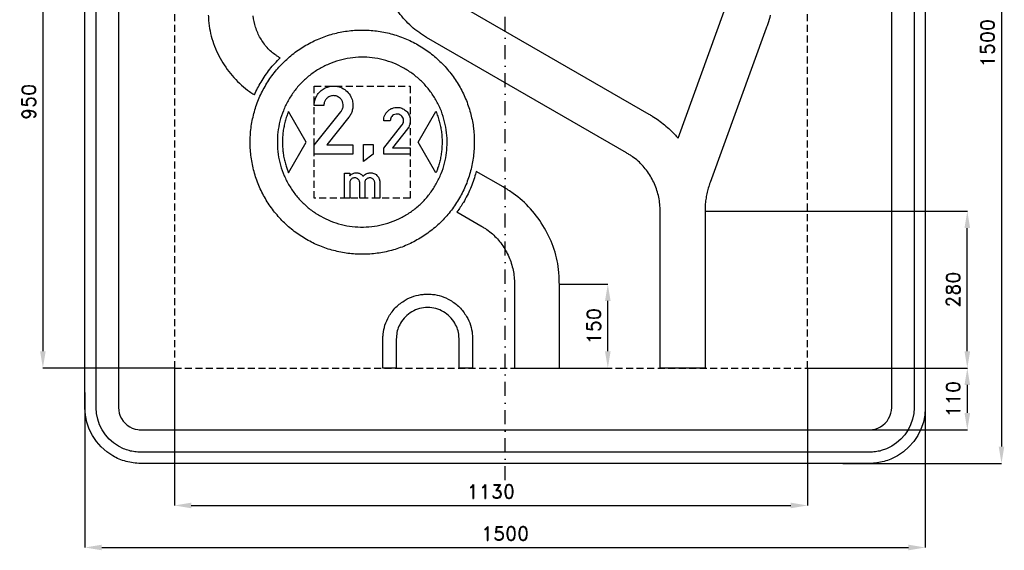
# Model space of a CAD drawing. Header units: millimetres. Extents: x -866 to 891, y -905 to 941.
# Tile 1 of 2: x -866 to 891, y -905 to 42. Entities that reach past the tile are written whole.
import ezdxf

# ---------------------------------------------------------------- set-up
doc = ezdxf.new("R2010")
doc.units = ezdxf.units.MM
doc.header["$LTSCALE"] = 5
doc.linetypes.add('ČERCHOVANÁX2', pattern=[2, 1, -0.5, 0, -0.5])
doc.linetypes.add('ČÁRKOVANÁX2', pattern=[1.5, 1, -0.5])
doc.layers.add('Kóty', color=2, linetype='Continuous')
doc.layers.add('Značka', color=7, linetype='Continuous')
doc.styles.get("Standard").update_dxf_attribs({"font": 'romand.shx', "height": 25})
doc.dimstyles.get("Standard").update_dxf_attribs({"dimtxt": 25, "dimasz": 30, "dimexe": 0.18, "dimexo": 0.0625, "dimgap": 12.5, "dimtad": 1, "dimdec": 0, "dimzin": 0, "dimdsep": 46, "dimtxsty": 'Standard', "dimcen": 0.09, "dimadec": 0, "dimazin": 0, "dimtfac": 1, "dimtdec": 0, "dimtofl": 0, "dimtmove": 0, "dimatfit": 3, "dimfxl": 1, "dimtolj": 1, "dimtzin": 0, "dimarcsym": 0})

# ---------------------------------------------------------------- blocks, each defined once
blk = doc.blocks.new('*D9')
at = {"layer": 'Defpoints', "color": 0, "transparency": 16777216}
for p in [(-750, -623.5), (750, -623.5), (750, -900)]:
    blk.add_point(p, dxfattribs=at)
at = {"layer": 'Kóty', "color": 0, "lineweight": -2, "transparency": 16777216}
for p, q in [((-750, -623.6), (-750, -900.2)), ((750, -623.6), (750, -900.2)), ((-720, -900), (720, -900))]:
    blk.add_line(p, q, dxfattribs=at)
at = {"layer": 'Kóty', "color": 0, "transparency": 16777216}
for points in [[(-720, -895), (-720, -905), (-750, -900)], [(720, -895), (720, -905), (750, -900)]]:
    blk.add_solid(points, dxfattribs=at)
at = {"layer": 'Kóty', "color": 0, "transparency": 16777216, "insert": (0, -875), "char_height": 25, "attachment_point": 5}
blk.add_mtext('\\A1;1500', dxfattribs=at)
blk = doc.blocks.new('*D10')
at = {"layer": 'Defpoints', "color": 0, "transparency": 16777216}
for p in [(603, 750), (603, -750), (886, -750)]:
    blk.add_point(p, dxfattribs=at)
at = {"layer": 'Kóty', "color": 0, "lineweight": -2, "transparency": 16777216}
for p, q in [((603, 750), (886.2, 750)), ((886, 720), (886, -720)), ((603, -750), (886.2, -750))]:
    blk.add_line(p, q, dxfattribs=at)
at = {"layer": 'Kóty', "color": 0, "transparency": 16777216}
for points in [[(881, 720), (891, 720), (886, 750)], [(881, -720), (891, -720), (886, -750)]]:
    blk.add_solid(points, dxfattribs=at)
at = {"layer": 'Kóty', "color": 0, "transparency": 16777216, "insert": (861, 0), "char_height": 25, "attachment_point": 5, "rotation": 90}
blk.add_mtext('\\A1;1500', dxfattribs=at)
blk = doc.blocks.new('*D11')
at = {"layer": 'Defpoints', "color": 0, "transparency": 16777216}
for p in [(539.9, -580), (578, -690), (825, -690)]:
    blk.add_point(p, dxfattribs=at)
at = {"layer": 'Kóty', "color": 0, "lineweight": -2, "transparency": 16777216}
for p, q in [((540, -580), (825.2, -580)), ((825, -610), (825, -660)), ((578.1, -690), (825.2, -690))]:
    blk.add_line(p, q, dxfattribs=at)
at = {"layer": 'Kóty', "color": 0, "transparency": 16777216}
for points in [[(820, -610), (830, -610), (825, -580)], [(820, -660), (830, -660), (825, -690)]]:
    blk.add_solid(points, dxfattribs=at)
at = {"layer": 'Kóty', "color": 0, "transparency": 16777216, "insert": (800, -635), "char_height": 25, "attachment_point": 5, "rotation": 90}
blk.add_mtext('\\A1;110', dxfattribs=at)
blk = doc.blocks.new('*D12')
at = {"layer": 'Defpoints', "color": 0, "transparency": 16777216}
for p in [(356.8, -300), (825, -300), (539.8, -580)]:
    blk.add_point(p, dxfattribs=at)
at = {"layer": 'Kóty', "color": 0, "lineweight": -2, "transparency": 16777216}
for p, q in [((356.9, -300), (825.2, -300)), ((825, -550), (825, -330)), ((539.9, -580), (825.2, -580))]:
    blk.add_line(p, q, dxfattribs=at)
at = {"layer": 'Kóty', "color": 0, "transparency": 16777216}
for points in [[(820, -330), (830, -330), (825, -300)], [(820, -550), (830, -550), (825, -580)]]:
    blk.add_solid(points, dxfattribs=at)
at = {"layer": 'Kóty', "color": 0, "transparency": 16777216, "insert": (800, -440), "char_height": 25, "attachment_point": 5, "rotation": 90}
blk.add_mtext('\\A1;280', dxfattribs=at)
blk = doc.blocks.new('*D13')
at = {"layer": 'Defpoints', "color": 0, "transparency": 16777216}
for p in [(96.8, -430), (183.3, -430), (96.8, -580)]:
    blk.add_point(p, dxfattribs=at)
at = {"layer": 'Kóty', "color": 0, "lineweight": -2, "transparency": 16777216}
for p, q in [((96.9, -430), (183.5, -430)), ((183.3, -550), (183.3, -460)), ((96.9, -580), (183.5, -580))]:
    blk.add_line(p, q, dxfattribs=at)
at = {"layer": 'Kóty', "color": 0, "transparency": 16777216}
for points in [[(178.3, -460), (188.3, -460), (183.3, -430)], [(178.3, -550), (188.3, -550), (183.3, -580)]]:
    blk.add_solid(points, dxfattribs=at)
at = {"layer": 'Kóty', "color": 0, "transparency": 16777216, "insert": (158.3, -505), "char_height": 25, "attachment_point": 5, "rotation": 90}
blk.add_mtext('\\A1;150', dxfattribs=at)
blk = doc.blocks.new('*D14')
at = {"layer": 'Defpoints', "color": 0, "transparency": 16777216}
for p in [(-590.159015, 370), (-825, -580), (-590.159015, -580)]:
    blk.add_point(p, dxfattribs=at)
at = {"layer": 'Kóty', "color": 0, "lineweight": -2, "transparency": 16777216}
for p, q in [((-590.221515, 370), (-825.18, 370)), ((-825, 340), (-825, -550)), ((-590.221515, -580), (-825.18, -580))]:
    blk.add_line(p, q, dxfattribs=at)
at = {"layer": 'Kóty', "color": 0, "transparency": 16777216}
for points in [[(-830, 340), (-820, 340), (-825, 370)], [(-830, -550), (-820, -550), (-825, -580)]]:
    blk.add_solid(points, dxfattribs=at)
at = {"layer": 'Kóty', "color": 0, "transparency": 16777216, "insert": (-850, -105), "char_height": 25, "attachment_point": 5, "rotation": 90}
blk.add_mtext('\\A1;950', dxfattribs=at)
blk = doc.blocks.new('*D15')
at = {"layer": 'Defpoints', "color": 0, "transparency": 16777216}
for p in [(-590.221515, -580), (539.840985, -580), (539.840985, -825)]:
    blk.add_point(p, dxfattribs=at)
at = {"layer": 'Kóty', "color": 0, "lineweight": -2, "transparency": 16777216}
for p, q in [((-590.221515, -580.0625), (-590.221515, -825.18)), ((539.840985, -580.0625), (539.840985, -825.18)), ((-560.221515, -825), (509.840985, -825))]:
    blk.add_line(p, q, dxfattribs=at)
at = {"layer": 'Kóty', "color": 0, "transparency": 16777216}
for points in [[(-560.221515, -820), (-560.221515, -830), (-590.221515, -825)], [(509.840985, -820), (509.840985, -830), (539.840985, -825)]]:
    blk.add_solid(points, dxfattribs=at)
at = {"layer": 'Kóty', "color": 0, "transparency": 16777216, "insert": (-25.190265, -800), "char_height": 25, "attachment_point": 5}
blk.add_mtext('\\A1;1130', dxfattribs=at)

msp = doc.modelspace()

# ---------------------------------------------------------------- linework, layer by layer
at = {"layer": 'Značka', "color": 6, "linetype": 'ČERCHOVANÁX2', "ltscale": 5}
msp.add_lwpolyline([(0, -780), (0, 780)], dxfattribs=at)
at = {"layer": 'Značka', "color": 5}
for points in [[(-650, -750), (-650.4, -750), (-650.8, -750, -0.032179), (-663.7, -749.1, -0.035424), (-676.4, -746.5, -0.036246), (-688.7, -742.3, -0.034396), (-700.2, -736.5), (-711, -729.3), (-720.7, -720.7), (-729.3, -711), (-736.5, -700.2), (-742.3, -688.7), (-746.5, -676.4), (-749.1, -663.7), (-750, -650.8), (-750, -650.4), (-750, -650), (-750, 650)], [(-650, -730), (-650.3, -730), (-650.6, -730, -0.032186), (-661, -729.3, -0.035459), (-671.1, -727.2, -0.036279), (-680.9, -723.8), (-690.2, -719.2), (-698.8, -713.4), (-706.6, -706.6), (-713.4, -698.8), (-719.2, -690.2), (-723.8, -680.9), (-727.2, -671.1), (-729.3, -661), (-730, -650.6), (-730, -650.3), (-730, -650), (-730, 650)], [(-690, 650), (-690, -650), (-690, -650.2), (-690, -650.3), (-689.6, -655.5), (-688.6, -660.6), (-686.9, -665.5), (-684.6, -670.1), (-681.7, -674.4), (-678.3, -678.3), (-674.4, -681.7), (-670.1, -684.6), (-665.5, -686.9), (-660.5, -688.6), (-655.5, -689.7, 0.036734), (-650.3, -690), (-650.2, -690), (-650, -690)], [(750, 650), (750, -650), (750, -650.4), (750, -650.8), (749.1, -663.7), (746.5, -676.4), (742.3, -688.7), (736.5, -700.2), (729.3, -711), (720.7, -720.7), (711, -729.3), (700.2, -736.5), (688.7, -742.3, -0.033376), (676.4, -746.5, -0.034135), (663.7, -749.1, -0.036747), (650.8, -750), (650.4, -750), (650, -750), (-650, -750)], [(-650, -690), (650, -690), (650.2, -690), (650.3, -690, 0.032172), (655.5, -689.6, 0.035405), (660.6, -688.6), (665.5, -686.9), (670.1, -684.6), (674.4, -681.7), (678.3, -678.3), (681.7, -674.4), (684.6, -670.1), (686.9, -665.5), (688.6, -660.6), (689.7, -655.5), (690, -650.3), (690, -650.2), (690, -650), (690, 650)], [(730, 650), (730, -650), (730, -650.3), (730, -650.6), (729.3, -661), (727.2, -671.1), (723.8, -680.9), (719.2, -690.2), (713.4, -698.8), (706.6, -706.6), (698.8, -713.4), (690.2, -719.2), (680.9, -723.8), (671.1, -727.2, -0.034161), (661, -729.3, -0.03675), (650.6, -730), (650.3, -730), (650, -730), (-650, -730)], [(-100.2, 79.3), (256.8, -126.8, -0.001154), (259.7, -128.5, -0.003463), (262.6, -130.3, -0.018114), (273.9, -137.8, -0.017488), (284.5, -146, -0.018133), (294.7, -155, -0.020091), (304.1, -164.6, -0.003961), (306.3, -167.1, -0.00132), (308.6, -169.7), (391, 56.7)], [(473.2, 49.7, -0.02078), (468.8, 34.3, -0.004097), (467.5, 30.5, -0.001366), (466.1, 26.7), (365.9, -248.7, 0.001194), (365, -251.2, 0.003582), (364.2, -253.6, 0.018735), (361.3, -263.7, 0.01809), (359.1, -274, 0.018756), (357.6, -284.3, 0.02078), (356.9, -294.8, 0.004097), (356.9, -297.4, 0.001366), (356.8, -300), (356.8, -580), (276.8, -580), (276.8, -300, 0.003606), (276.6, -293.7, 0.010825), (276.2, -287.5, 0.055865), (271.1, -263, 0.0548), (260.8, -240, 0.056432), (246.2, -219.4, 0.062005), (227.4, -202.9, 0.012467), (222.2, -199.4, 0.004158), (216.8, -196.1), (-140.2, 10, -0.003606), (-147.3, 14.5, -0.010825), (-154.2, 19.2, -0.055865), (-179.1, 41.3, -0.0548), (-198.7, 68.6, -0.056432)], [(-529.8, 49.6, 0.012467), (-529.2, 40.2, 0.062005), (-521.9, 3.4, 0.056432), (-506.1, -31, 0.0548), (-484, -61.7, 0.055865), (-456, -86.6, 0.010825), (-448.1, -91.8, 0.00036), (-447.4, -92.3, -0.032225), (-435.5, -69.5, -0.034334), (-420, -46.8, -0.033973), (-401.7, -26.6, -0.002688), (-404.6, -24.8, -0.012467), (-408.9, -21.9, -0.062005), (-424.6, -8.1, -0.056432), (-436.8, 9, -0.0548), (-445.4, 28.2, -0.055865), (-449.6, 48.6, -0.010825)], [(-340.7, -198.5), (-340.7, -182.4), (-293.4, -122.9, 0.004071), (-292.8, -122, 0.012139), (-292.1, -121.1, 0.08299), (-289.5, -115.8, 0.094408), (-289, -109.8, 0.092134), (-290.2, -104.5, 0.08404), (-293.3, -99.8, 0.098137), (-298.6, -95.7, 0.106051), (-305.1, -93.9, 0.106168), (-311.7, -94.8, 0.099954), (-317.5, -98.2, 0.083722), (-321.1, -102.4, 0.091648), (-323, -107.4, 0.026146), (-323.3, -109.3, 0.008682), (-323.5, -111.2), (-340.7, -111.2, -0.003377), (-340.6, -109.5, -0.010131), (-340.6, -107.9, -0.059422), (-339.1, -100.7, -0.058235), (-336, -93.9, -0.072151), (-330.3, -86.5, -0.072222), (-322.7, -81, -0.061479), (-315.4, -78, -0.059941), (-307.6, -76.8, -0.083063), (-296.4, -78.1, -0.087047), (-286.3, -83, -0.087765), (-278.2, -90.9, -0.087799), (-273.2, -100.9, -0.068484), (-271.7, -109.5, -0.062422), (-272.4, -118.2, -0.05069), (-274.3, -124.7, -0.061844), (-277.6, -130.6, -0.008353), (-278.2, -131.4, -0.002783), (-278.9, -132.3), (-318.1, -181.3), (-271.8, -181.3), (-271.8, -198.5), (-340.7, -198.5)], [(-386.6, -231.4), (-355, -176.8), (-386.6, -122.3), (-386.7, -122.4), (-386.7, -122.5), (-386.9, -122.8), (-387, -123.2), (-387.2, -123.6), (-387.4, -124, 0.008441), (-389, -128.4, 0.010131), (-390.5, -132.8, 0.009595), (-391.9, -137.3, 0.006815), (-393.1, -141.8, 0.006632), (-394.1, -146.3, 0.009046), (-395.1, -150.9, 0.009795), (-395.9, -155.5, 0.008885), (-396.5, -160.1, 0.008869), (-397, -164.7, 0.009745), (-397.3, -169.4, 0.009043), (-397.4, -174, 0.006757), (-397.4, -178.7, 0.006755), (-397.3, -183.4, 0.009039), (-397, -188, 0.009746), (-396.6, -192.6, 0.008884), (-396, -197.3, 0.00889), (-395.3, -201.9, 0.009763), (-394.4, -206.4, 0.009034), (-393.3, -211, 0.006697), (-392.1, -215.5, 0.005982), (-390.9, -219.5, 0.007979), (-389.6, -223.5, 0.007189), (-388.5, -226.7, 0.007211), (-387.3, -229.8), (-387, -230.6), (-386.6, -231.4)], [(-216.7, -198.5), (-216.7, -187.4), (-184.2, -146.5, 0.004071), (-183.8, -145.9, 0.012139), (-183.3, -145.3, 0.08299), (-181.6, -141.6, 0.094408), (-181.2, -137.6, 0.092134), (-182, -133.9, 0.08404), (-184.1, -130.7, 0.098137), (-187.8, -127.8, 0.106051), (-192.2, -126.6, 0.106168), (-196.8, -127.2, 0.099954), (-200.8, -129.5, 0.083722), (-203.3, -132.4, 0.091648), (-204.6, -135.9, 0.026146), (-204.8, -137.2, 0.008682), (-204.9, -138.5), (-216.7, -138.5, -0.003377), (-216.7, -137.3, -0.010131), (-216.6, -136.2, -0.059422), (-215.6, -131.2, -0.058235), (-213.5, -126.6, -0.072151), (-209.6, -121.5, -0.072222), (-204.3, -117.7, -0.061479), (-199.3, -115.6, -0.059941), (-194, -114.8, -0.083063), (-186.3, -115.7, -0.087047), (-179.3, -119.1, -0.087765), (-173.7, -124.5, -0.087799), (-170.3, -131.4, -0.068484), (-169.3, -137.3, -0.062422), (-169.8, -143.3, -0.05069), (-171.1, -147.8, -0.061844), (-173.3, -151.8, -0.008353), (-173.8, -152.4, -0.002783), (-174.2, -153), (-201.2, -186.7), (-169.3, -186.7), (-169.3, -198.5), (-216.7, -198.5)], [(-123.4, -231.4), (-155, -176.8), (-123.4, -122.3), (-123.3, -122.4), (-123.3, -122.5), (-123.1, -122.8), (-123, -123.2), (-122.8, -123.6), (-122.6, -124, -0.008441), (-121, -128.4, -0.010131), (-119.5, -132.8, -0.009595), (-118.1, -137.3, -0.006815), (-116.9, -141.8, -0.006632), (-115.9, -146.3, -0.009046), (-114.9, -150.9, -0.009795), (-114.1, -155.5, -0.008885), (-113.5, -160.1, -0.008869), (-113, -164.7, -0.009745), (-112.7, -169.4, -0.009043), (-112.6, -174, -0.006757), (-112.6, -178.7, -0.006755), (-112.7, -183.4, -0.009039), (-113, -188, -0.009746), (-113.4, -192.6, -0.008884), (-114, -197.3, -0.00889), (-114.7, -201.9, -0.009763), (-115.6, -206.4, -0.009034), (-116.7, -211, -0.006697), (-117.9, -215.5, -0.005982), (-119.1, -219.5, -0.007979), (-120.4, -223.5, -0.007189), (-121.5, -226.7, -0.007211), (-122.7, -229.8), (-123, -230.6), (-123.4, -231.4)], [(-286.4, -276.8), (-286.4, -232.1), (-277.4, -232.1), (-277.4, -237.1, -0.003192), (-276.9, -236.5, -0.009567), (-276.4, -236, -0.0538), (-274, -234, -0.054629), (-271.1, -232.6, -0.049773), (-268.4, -231.8, -0.049909), (-265.6, -231.5, -0.044596), (-263.1, -231.7, -0.045347), (-260.7, -232.4, -0.041532), (-258.5, -233.4, -0.034771), (-256.5, -234.7, -0.023454), (-255.3, -235.6, -0.033511), (-254.3, -236.6, -0.015001), (-253.9, -237.1, -0.004979), (-253.4, -237.7, -0.003807), (-252.9, -237.1, -0.011411), (-252.3, -236.5, -0.072056), (-249, -233.9, -0.066461), (-245, -232.2, -0.035519), (-242.8, -231.7, -0.035837), (-240.6, -231.5, -0.050519), (-237.4, -231.8, -0.049652), (-234.3, -232.7, -0.068284), (-230.4, -234.8, -0.073295), (-227.3, -237.9, -0.056851), (-225.4, -240.8, -0.048832), (-224.2, -244.1, -0.019163), (-223.9, -245.3, -0.025008), (-223.7, -246.5, -0.009364), (-223.7, -247.1), (-223.6, -247.6), (-223.6, -276.8), (-232.6, -276.8), (-232.6, -249.4), (-232.6, -249.1, 0.007572), (-232.6, -248.8, 0.050214), (-232.9, -247.1, 0.050892), (-233.5, -245.5, 0.067722), (-234.8, -243.6, 0.066947), (-236.5, -242.1, 0.073523), (-238.7, -240.9, 0.074318), (-241.2, -240.5, 0.080744), (-243.9, -240.8, 0.08067), (-246.4, -241.9, 0.070504), (-248.2, -243.4, 0.07539), (-249.5, -245.3, 0.050747), (-250.1, -246.9, 0.032977), (-250.5, -248.6), (-250.5, -248.8), (-250.5, -249.1), (-250.5, -276.8), (-259.5, -276.8), (-259.5, -249.3), (-259.5, -248.9, 0.009724), (-259.5, -248.5, 0.073755), (-260, -246.3, 0.069017), (-261.2, -244.3, 0.074723), (-262.9, -242.4, 0.073776), (-265.1, -241.2, 0.089058), (-268.2, -240.5, 0.093654), (-271.3, -240.9, 0.073311), (-273.4, -241.9, 0.071137), (-275.2, -243.5, 0.077006), (-276.6, -245.7, 0.077985), (-277.3, -248.2, 0.008047), (-277.4, -248.6), (-277.4, -248.9), (-277.4, -276.8), (-286.4, -276.8)], [(-194.2, -556), (-194.2, -580), (-218.2, -580), (-218.2, -528, -0.003577), (-218, -523.8, -0.010727), (-217.7, -519.6, -0.055715), (-214.4, -503.3, -0.056166), (-207.4, -488, -0.06969), (-194.8, -471.4, -0.068355), (-178.2, -458.7, -0.056428), (-162.9, -451.7, -0.061122), (-146.5, -448.4, -0.012202), (-142.3, -448.2, -0.004069), (-138.2, -448, -0.003577), (-134, -448.2, -0.010727), (-129.8, -448.4, -0.055715), (-113.4, -451.8, -0.056166), (-98.2, -458.7, -0.06969), (-81.5, -471.3, -0.068355), (-68.9, -488, -0.056428), (-61.8, -503.3, -0.061122), (-58.6, -519.6, -0.012202), (-58.3, -523.8, -0.004069), (-58.2, -528), (-58.2, -580), (-82.2, -580), (-82.2, -556), (-82.2, -528, 0.003578), (-82.3, -525.1, 0.01073), (-82.5, -522.1, 0.055739), (-84.8, -510.7, 0.055993), (-89.7, -500, 0.069608), (-98.5, -488.3, 0.069547), (-110.2, -479.5, 0.069456), (-123.6, -473.8, 0.069042), (-138.2, -472, 0.068849), (-152.7, -473.8, 0.069142), (-166.2, -479.5, 0.06897), (-177.8, -488.3, 0.067651), (-186.7, -500, 0.05598), (-191.6, -510.7, 0.061004), (-193.8, -522.1, 0.012211), (-194, -525.1, 0.004071), (-194.2, -528), (-194.2, -556)]]:
    msp.add_lwpolyline(points, format="xyb", dxfattribs=at)
at = {"layer": 'Značka', "color": 6, "linetype": 'ČÁRKOVANÁX2', "ltscale": 2.5}
msp.add_lwpolyline([(-590.2, -580), (539.8, -580), (539.8, 370), (-590.2, 370)], close=True, dxfattribs=at)
at = {"layer": 'Značka', "color": 1}
for points in [[(-55, -176.8), (-55, -178.1), (-55, -179.4, -0.032167), (-57, -205.5, -0.035723), (-62.5, -231.1, -0.036666), (-71.1, -255.8, -0.034754), (-83.1, -279.1, -0.034039), (-97.9, -300.7, -0.034453), (-115.4, -320.1, -0.034561), (-135.3, -337.1, -0.034427), (-157.3, -351.3, -0.034389), (-180.9, -362.7, -0.034418), (-205.8, -370.7, -0.034423), (-231.5, -375.5, -0.034417), (-257.6, -376.8, -0.034416), (-283.7, -374.8, -0.034417), (-309.3, -369.3, -0.034417), (-334, -360.7, -0.034417), (-357.3, -348.7, -0.034417), (-378.9, -334, -0.034417), (-398.3, -316.4, -0.034417), (-415.3, -296.5, -0.034417), (-429.5, -274.6, -0.034417), (-440.8, -251, -0.034417), (-448.8, -226.1, -0.034417), (-453.7, -200.3, -0.034417), (-455, -174.2, -0.034417), (-453, -148.1, -0.034417), (-447.5, -122.5, -0.034417), (-438.8, -97.8, -0.034417), (-426.9, -74.6, -0.034417), (-412.1, -53, -0.034417), (-394.6, -33.6, -0.034417), (-374.7, -16.5, -0.034417), (-352.7, -2.3, -0.034417), (-329.1, 9, -0.034417), (-304.2, 17, -0.034417), (-278.5, 21.9, -0.034416), (-252.4, 23.2, -0.034417), (-226.3, 21.2, -0.034418), (-200.7, 15.7, -0.034416), (-176, 7, -0.034417), (-152.7, -4.9, -0.034418), (-131.1, -19.7, -0.034406), (-111.7, -37.3, -0.034414), (-94.7, -57.1, -0.034487), (-80.5, -79.1, -0.034419), (-69.2, -102.7, -0.034076), (-61.2, -127.6, -0.032791), (-56.4, -152, -0.034265), (-55, -176.8)], [(-103.5, -176.8), (-103.5, -175.8), (-103.5, -174.8, 0.032167), (-105, -155.1, 0.035723), (-109.2, -135.7, 0.036666), (-115.7, -117, 0.034754), (-124.8, -99.4, 0.034039), (-136, -83, 0.034453), (-149.3, -68.3, 0.034561), (-164.3, -55.4, 0.034427), (-181, -44.6, 0.034389), (-198.8, -36, 0.034418), (-217.7, -30, 0.034423), (-237.2, -26.3, 0.034417), (-257, -25.3, 0.034416), (-276.8, -26.8, 0.034417), (-296.1, -31, 0.034417), (-314.8, -37.6, 0.034417), (-332.5, -46.6, 0.034417), (-348.8, -57.8, 0.034417), (-363.5, -71.1, 0.034417), (-376.5, -86.1, 0.034417), (-387.2, -102.8, 0.034417), (-395.8, -120.7, 0.034417), (-401.9, -139.5, 0.034417), (-405.5, -159, 0.034417), (-406.5, -178.8, 0.034417), (-405, -198.6, 0.034417), (-400.8, -218, 0.034417), (-394.3, -236.7, 0.034417), (-385.2, -254.3, 0.034417), (-374, -270.7, 0.034417), (-360.7, -285.4, 0.034417), (-345.7, -298.3, 0.034417), (-329, -309, 0.034417), (-311.2, -317.6, 0.034417), (-292.3, -323.7, 0.034417), (-272.8, -327.4, 0.034416), (-253, -328.3, 0.034417), (-233.2, -326.8, 0.034418), (-213.9, -322.7, 0.034416), (-195.2, -316.1, 0.034417), (-177.5, -307, 0.034418), (-161.2, -295.9, 0.034406), (-146.5, -282.6, 0.034414), (-133.5, -267.5, 0.034487), (-122.8, -250.9, 0.034419), (-114.2, -233, 0.034076), (-108.1, -214.1, 0.032791), (-104.6, -195.6, 0.034265), (-103.5, -176.8)]]:
    msp.add_lwpolyline(points, format="xyb", dxfattribs=at)
at = {"layer": 'Značka', "color": 6, "linetype": 'ČÁRKOVANÁX2', "ltscale": 2.5}
msp.add_lwpolyline([(-340.7, -276.8), (-340.7, -76.8), (-169.3, -76.8), (-169.3, -276.8), (-340.7, -276.8)], dxfattribs=at)
at = {"layer": 'Značka', "color": 5}
msp.add_lwpolyline([(-252.9, -211.6), (-252.9, -181.2), (-235.6, -181.2), (-235.6, -198.5), (-252.9, -211.6)], dxfattribs=at)
msp.add_lwpolyline([(-85.9, -301.4), (-43.2, -326.1, -0.004158), (-37.8, -329.4, -0.012467), (-32.6, -332.9, -0.062005), (-13.8, -349.4, -0.056432), (0.8, -370, -0.0548), (11.1, -393, -0.055865), (16.2, -417.5, -0.010825), (16.6, -423.7, -0.003606), (16.8, -430), (16.8, -580), (96.8, -580), (96.8, -430, 0.004158), (96.5, -419.5, 0.012467), (95.8, -409.1, 0.062005), (87.6, -368.2, 0.056432), (70.1, -330, 0.0548), (45.5, -295.9, 0.055865), (14.4, -268.2, 0.010825), (5.7, -262.4, 0.003606), (-3.2, -256.8), (-51.5, -228.9, -0.00661), (-52.9, -233.8, -0.03652), (-61.9, -259.8, -0.034656), (-74.5, -284.2, -0.025451)], format="xyb", close=True, dxfattribs=at)

# ---------------------------------------------------------------- dimensions: what is measured, and where the dimension line sits
at = {"layer": 'Kóty'}
for base, p1, p2, picture, middle in [((886, -750), (603, 750), (603, -750), '*D10', (861, 0)), ((-825, -580), (-590.2, 370), (-590.2, -580), '*D14', (-850, -105)), ((825, -300), (539.8, -580), (356.8, -300), '*D12', (800, -440)), ((183.3, -430), (96.8, -580), (96.8, -430), '*D13', (158.3, -505)), ((825, -690), (539.9, -580), (578, -690), '*D11', (800, -635))]:
    dim = msp.add_linear_dim(base=base, p1=p1, p2=p2, angle=90, dimstyle='Standard', dxfattribs=at)
    dim.commit()
    dim.dimension.update_dxf_attribs({"geometry": picture, "text_midpoint": middle})
for base, p1, p2, picture, middle in [((539.8, -825), (-590.2, -580), (539.8, -580), '*D15', (-25.2, -800)), ((750, -900), (-750, -623.5), (750, -623.5), '*D9', (0, -875))]:
    dim = msp.add_linear_dim(base=base, p1=p1, p2=p2, dimstyle='Standard', dxfattribs=at)
    dim.commit()
    dim.dimension.update_dxf_attribs({"geometry": picture, "text_midpoint": middle})

doc.saveas('drawing.dxf')
